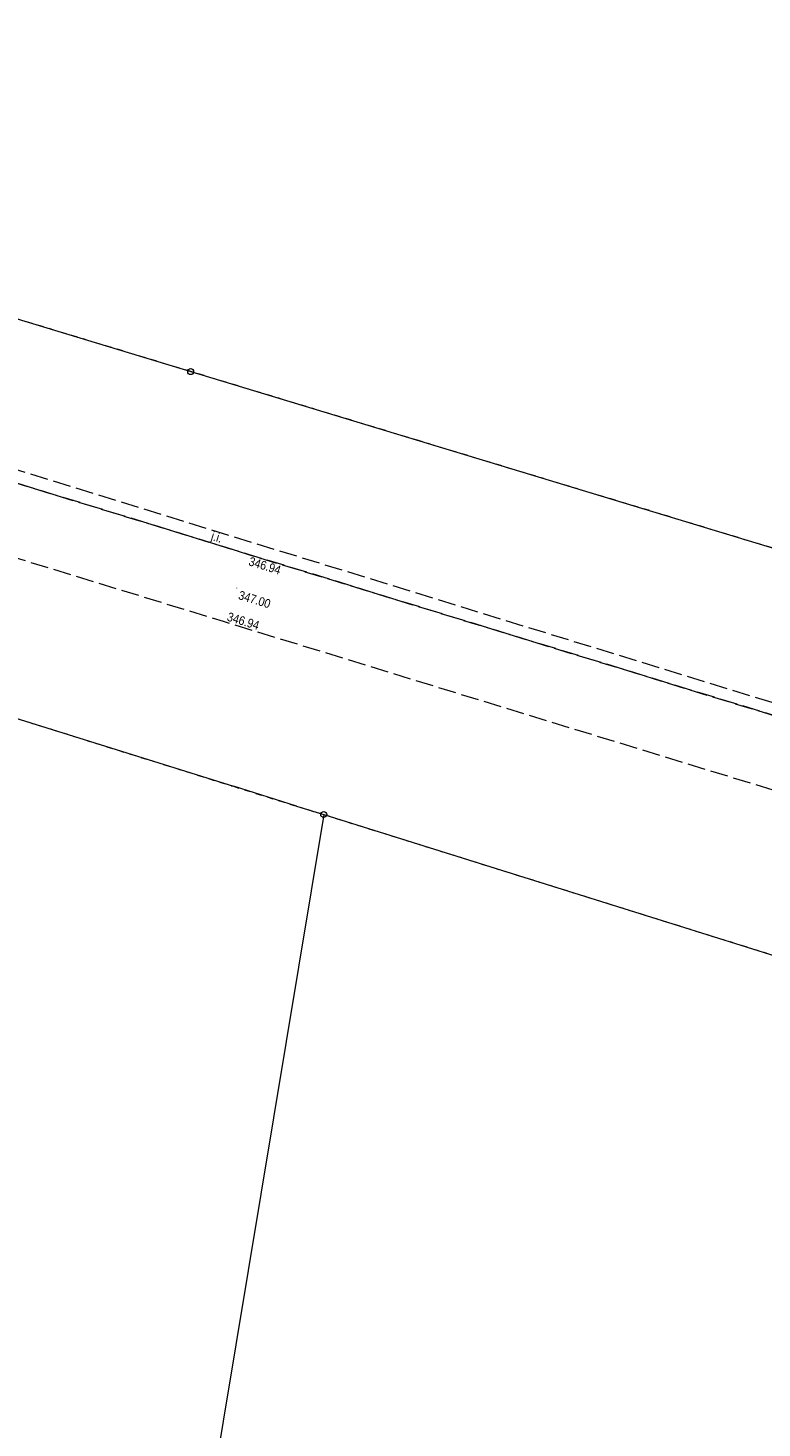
# Model space of a CAD drawing. Header units: metres. Extents: x 7523615 to 7533948, y 5492686 to 5502120.
# Tile 90 of 256: x 7529310 to 7529372, y 5498510 to 5498628. Entities that reach past the tile are written whole.
import ezdxf
from ezdxf.enums import TextEntityAlignment as Align

# ---------------------------------------------------------------- set-up
doc = ezdxf.new("R2010")
doc.units = ezdxf.units.M
for name, pattern in [('1.5_0.5', [2, 1.5, -0.5]), ('219-500', [0]), ('egug-500', [1, 0.5, -0.5])]:
    doc.linetypes.add(name, pattern=pattern)
doc.layers.get('0').update_dxf_attribs({"color": 2, "lineweight": 5})
doc.styles.get("Standard").update_dxf_attribs({"font": 'Working1250', "width": 0.75})

# ---------------------------------------------------------------- blocks, each defined once
blk = doc.blocks.new('202')
at = {"color": 0, "linetype": 'Continuous', "lineweight": 0}
blk.add_circle((0, 0), 0.25, dxfattribs=at)
blk = doc.blocks.new('203')
at = {"linetype": 'Continuous', "lineweight": 0}
h = blk.add_hatch(color=0, dxfattribs=at)
edge = h.paths.add_edge_path()
edge.add_arc((0, 0), 0.045, 0, 360)
blk = doc.blocks.new('PW01')
at = {"linetype": 'Continuous', "lineweight": 13}
h = blk.add_hatch(color=0, dxfattribs=at)
edge = h.paths.add_edge_path()
edge.add_arc((0, 0), 0.045, 0, 360)

msp = doc.modelspace()

# ---------------------------------------------------------------- linework, layer by layer
at = {"layer": '218-kontur użytku gruntowego', "color": 7, "linetype": 'egug-500', "lineweight": 18, "flags": 128}
for points in [[(7529324.16, 5498599.2), (7529302.61, 5498605.73)], [(7529343.47, 5498593.35), (7529324.16, 5498599.2)], [(7529363.84, 5498587.18), (7529343.47, 5498593.35)], [(7529394.32, 5498577.94), (7529363.84, 5498587.18)], [(7529306.59, 5498570.84), (7529327.76, 5498564.21)], [(7529327.76, 5498564.21), (7529333.1, 5498562.54)], [(7529333.1, 5498562.54), (7529335.39, 5498561.83)], [(7529335.39, 5498561.83), (7529365.86, 5498552.3)], [(7529365.86, 5498552.3), (7529390.26, 5498544.66)]]:
    msp.add_lwpolyline(points, dxfattribs=at)
at = {"layer": '219-działka ewidencyjna', "color": 3, "linetype": '219-500', "lineweight": 18, "flags": 128}
for points in [[(7529228.45, 5498628.19), (7529324.16, 5498599.2)], [(7529324.16, 5498599.2), (7529419.86, 5498570.2)], [(7529306.59, 5498570.84), (7529327.76, 5498564.21)], [(7529333.1, 5498562.54), (7529327.76, 5498564.21)], [(7529333.1, 5498562.54), (7529335.39, 5498561.83)], [(7529335.39, 5498561.83), (7529284.34, 5498254.56)], [(7529335.39, 5498561.83), (7529365.86, 5498552.3)], [(7529365.86, 5498552.3), (7529390.26, 5498544.66)]]:
    msp.add_lwpolyline(points, dxfattribs=at)
at = {"layer": 'jezdnia', "color": 7, "linetype": '1.5_0.5', "lineweight": 18, "flags": 128}
for points in [[(7529248.8, 5498608.34), (7529230.27, 5498613.93), (7529223.54, 5498616), (7529223.85, 5498616.99), (7529226.54, 5498617.06), (7529234.04, 5498622.48), (7529236.58, 5498619.73), (7529234.4, 5498617.22), (7529233.63, 5498615.49), (7529233.71, 5498614.52), (7529234.15, 5498613.98), (7529249.17, 5498609.45), (7529275.62, 5498601.31), (7529303.1, 5498592.9), (7529329.37, 5498584.79), (7529377, 5498570.14), (7529405.77, 5498561.35), (7529462.42, 5498544.01), (7529501.36, 5498531.99), (7529545.02, 5498518.48), (7529546.1, 5498518.69), (7529546.38, 5498519.03), (7529548.48, 5498524.8), (7529551.91, 5498523.76), (7529550.19, 5498518.04), (7529550.3, 5498517.44), (7529550.79, 5498516.65), (7529567.76, 5498511.48), (7529600.53, 5498501.42), (7529601.26, 5498501.94), (7529603.02, 5498507.05), (7529607.09, 5498505.88), (7529605.59, 5498500.49), (7529606.08, 5498499.8), (7529652.05, 5498485.61), (7529654.26, 5498490.89), (7529661.72, 5498488.56), (7529660.42, 5498483.05), (7529712.75, 5498466.92), (7529769.9, 5498449.42), (7529801.98, 5498439.64), (7529856.52, 5498422.76), (7529857.26, 5498423.13), (7529858.65, 5498428.32), (7529862.43, 5498427.35), (7529861.1, 5498422.08), (7529861.72, 5498421.11), (7529899.11, 5498409.71), (7529900.11, 5498410.67), (7529902.07, 5498417.04), (7529906.03, 5498416.02), (7529903.86, 5498409.08), (7529904.44, 5498408.16), (7529938.18, 5498397.78), (7529973.81, 5498386.76), (7530006.34, 5498376.85), (7530032.15, 5498368.97), (7530060.24, 5498360.25), (7530060.85, 5498360.61), (7530063.76, 5498367.06), (7530066.92, 5498365.16), (7530064.92, 5498360.25), (7530064.93, 5498359.5), (7530065.14, 5498358.75), (7530094.86, 5498349.46), (7530120.04, 5498341.74), (7530141.61, 5498335.04), (7530159.44, 5498329.41), (7530181.22, 5498321.51), (7530202.49, 5498311.46), (7530234.53, 5498294.53), (7530265.13, 5498278.12), (7530288.7, 5498265.79), (7530314.16, 5498252.12), (7530315.3, 5498252.45), (7530315.85, 5498252.96), (7530317.71, 5498256.4), (7530321.32, 5498254.78), (7530319.11, 5498250.83), (7530319.03, 5498250.07), (7530319.27, 5498249.4), (7530358.03, 5498228.75), (7530382.88, 5498215.4), (7530411.26, 5498200.39), (7530442.17, 5498183.95), (7530467.27, 5498170.62), (7530467.99, 5498170.79), (7530468.44, 5498171.22), (7530468.89, 5498171.95), (7530469.12, 5498172.96), (7530472.6, 5498175.16), (7530477.48, 5498172.29), (7530475.56, 5498169.69), (7530474.47, 5498168.46), (7530474.26, 5498167.76), (7530474.36, 5498166.87), (7530483.83, 5498161.53), (7530497.55, 5498153.35), (7530506.84, 5498147.27), (7530505.4, 5498146.84), (7530504.28, 5498147.62), (7530502.31, 5498148.9), (7530500.76, 5498149.91), (7530499.2, 5498150.92), (7530497.64, 5498151.91), (7530496.07, 5498152.9), (7530494.5, 5498153.88), (7530492.92, 5498154.85), (7530491.33, 5498155.81), (7530489.74, 5498156.77), (7530488.15, 5498157.71), (7530486.55, 5498158.65), (7530484.94, 5498159.57), (7530483.33, 5498160.49), (7530465.33, 5498170.35), (7530441.76, 5498182.99), (7530410.81, 5498199.38), (7530382.32, 5498214.44), (7530357.28, 5498227.7), (7530316.45, 5498249.58), (7530288.07, 5498264.63), (7530264.61, 5498277.16), (7530233.9, 5498293.43), (7530201.89, 5498310.21), (7530198.93, 5498311.72), (7530195.96, 5498313.2), (7530192.97, 5498314.64), (7530189.96, 5498316.05), (7530186.93, 5498317.43), (7530183.9, 5498318.77), (7530180.84, 5498320.07), (7530177.77, 5498321.34), (7530174.69, 5498322.58), (7530171.59, 5498323.78), (7530168.48, 5498324.94), (7530165.36, 5498326.07), (7530162.22, 5498327.16), (7530159.07, 5498328.22), (7530156.26, 5498329.12), (7530153.45, 5498330.02), (7530150.63, 5498330.91), (7530147.82, 5498331.81), (7530145.01, 5498332.7), (7530142.2, 5498333.59), (7530139.38, 5498334.48), (7530136.57, 5498335.37), (7530133.75, 5498336.26), (7530130.94, 5498337.14), (7530128.12, 5498338.03), (7530125.3, 5498338.91), (7530122.49, 5498339.79), (7530119.67, 5498340.67), (7530094.57, 5498348.44), (7530062.44, 5498358.46), (7530031.84, 5498367.92), (7530006, 5498375.86), (7529973.49, 5498385.79), (7529937.89, 5498396.73), (7529901.49, 5498407.93), (7529853.64, 5498422.53), (7529801.71, 5498438.55), (7529769.42, 5498448.47), (7529712.34, 5498465.88), (7529663.66, 5498480.88), (7529609.19, 5498497.65), (7529567.48, 5498510.49), (7529545.39, 5498517.31), (7529501.06, 5498530.94), (7529462.1, 5498542.93), (7529405.42, 5498560.39), (7529376.57, 5498569.21), (7529329.13, 5498583.75), (7529302.75, 5498591.86), (7529275.4, 5498600.21)], [(7530532.21, 5498127.91), (7530551.54, 5498113.86), (7530575.56, 5498096.54), (7530603.87, 5498076.11), (7530599.37, 5498070.05), (7530595.03, 5498073.21), (7530570.95, 5498091.43), (7530547.64, 5498108.96), (7530533.52, 5498119.38), (7530531.61, 5498118.61), (7530526.28, 5498112.52), (7530521.35, 5498116.78), (7530526.38, 5498122.18), (7530526.25, 5498124.74), (7530507.51, 5498138.09), (7530505.46, 5498139.5), (7530503.41, 5498140.9), (7530500.97, 5498142.48), (7530499.27, 5498143.64), (7530497.18, 5498145), (7530495.09, 5498146.34), (7530492.99, 5498147.66), (7530490.87, 5498148.98), (7530488.76, 5498150.27), (7530486.63, 5498151.56), (7530484.49, 5498152.83), (7530482.34, 5498154.08), (7530480.19, 5498155.32), (7530462.23, 5498165.14), (7530438.74, 5498177.71), (7530407.87, 5498194.07), (7530379.46, 5498209.05), (7530354.2, 5498222.47), (7530313.58, 5498244.2), (7530284.86, 5498259.47), (7530261.77, 5498271.74), (7530230.92, 5498288.16), (7530199.04, 5498304.85), (7530196.15, 5498306.32), (7530193.24, 5498307.76), (7530190.31, 5498309.17), (7530187.37, 5498310.55), (7530184.41, 5498311.89), (7530181.44, 5498313.21), (7530178.46, 5498314.48), (7530175.46, 5498315.73), (7530172.44, 5498316.94), (7530169.42, 5498318.12), (7530166.38, 5498319.27), (7530163.33, 5498320.38), (7530160.27, 5498321.46), (7530157.19, 5498322.5), (7530138.53, 5498328.35), (7530117.88, 5498334.86), (7530092.7, 5498342.67), (7530060.82, 5498352.61), (7530029.69, 5498362.21), (7530004.23, 5498370.03), (7529971.7, 5498379.98), (7529935.87, 5498391.04), (7529899.31, 5498402.27), (7529851.71, 5498416.78), (7529847.65, 5498418.09), (7529847.12, 5498417.96), (7529846.6, 5498417.78), (7529846.1, 5498417.57), (7529845.61, 5498417.32), (7529845.15, 5498417.03), (7529844.7, 5498416.71), (7529844.28, 5498416.36), (7529843.89, 5498415.98), (7529843.53, 5498415.57), (7529843.2, 5498415.13), (7529842.9, 5498414.67), (7529842.64, 5498414.19), (7529842.42, 5498413.69), (7529842.23, 5498413.18), (7529839.04, 5498414.33), (7529839.17, 5498414.85), (7529839.26, 5498415.38), (7529839.31, 5498415.92), (7529839.32, 5498416.45), (7529839.29, 5498416.99), (7529839.22, 5498417.52), (7529839.11, 5498418.05), (7529838.96, 5498418.57), (7529838.77, 5498419.07), (7529838.54, 5498419.56), (7529838.27, 5498420.02), (7529837.98, 5498420.47), (7529837.64, 5498420.89), (7529837.28, 5498421.29), (7529800.18, 5498432.7), (7529767.56, 5498442.71), (7529710.4, 5498460.14), (7529661.44, 5498475.24), (7529607.57, 5498491.83), (7529565.69, 5498504.7), (7529543.46, 5498511.55), (7529498.93, 5498525.29), (7529460.15, 5498537.19), (7529439.17, 5498543.6), (7529403.52, 5498554.61), (7529374.54, 5498563.51), (7529326.92, 5498578.11), (7529300.88, 5498586.09), (7529273.44, 5498594.49), (7529247.07, 5498602.51), (7529228.31, 5498608.12), (7529230.27, 5498613.93), (7529248.8, 5498608.34), (7529275.4, 5498600.21), (7529302.75, 5498591.86), (7529329.13, 5498583.75), (7529376.57, 5498569.21), (7529405.42, 5498560.39), (7529462.1, 5498542.93), (7529501.06, 5498530.94), (7529545.39, 5498517.31), (7529567.48, 5498510.49), (7529609.19, 5498497.65), (7529663.66, 5498480.88), (7529712.34, 5498465.88), (7529769.42, 5498448.47), (7529801.71, 5498438.55), (7529853.64, 5498422.53), (7529901.49, 5498407.93), (7529937.89, 5498396.73), (7529973.49, 5498385.79), (7530006, 5498375.86), (7530031.84, 5498367.92), (7530062.44, 5498358.46), (7530094.57, 5498348.44), (7530119.67, 5498340.67), (7530122.49, 5498339.79), (7530125.3, 5498338.91), (7530128.12, 5498338.03), (7530130.94, 5498337.14), (7530133.75, 5498336.26), (7530136.57, 5498335.37), (7530139.38, 5498334.48), (7530142.2, 5498333.59), (7530145.01, 5498332.7), (7530147.82, 5498331.81), (7530150.63, 5498330.91), (7530153.45, 5498330.02), (7530156.26, 5498329.12), (7530159.07, 5498328.22), (7530162.22, 5498327.16), (7530165.36, 5498326.07), (7530168.48, 5498324.94), (7530171.59, 5498323.78), (7530174.69, 5498322.58), (7530177.77, 5498321.34), (7530180.84, 5498320.07), (7530183.9, 5498318.77), (7530186.93, 5498317.43), (7530189.96, 5498316.05), (7530192.97, 5498314.64), (7530195.96, 5498313.2), (7530198.93, 5498311.72), (7530201.89, 5498310.21), (7530233.9, 5498293.43), (7530264.61, 5498277.16), (7530288.07, 5498264.63), (7530316.45, 5498249.58), (7530357.28, 5498227.7), (7530382.32, 5498214.44), (7530410.81, 5498199.38), (7530441.76, 5498182.99), (7530465.33, 5498170.35), (7530483.33, 5498160.49), (7530484.94, 5498159.57), (7530486.55, 5498158.65), (7530488.15, 5498157.71), (7530489.74, 5498156.77), (7530491.33, 5498155.81), (7530492.92, 5498154.85), (7530494.5, 5498153.88), (7530496.07, 5498152.9), (7530497.64, 5498151.91), (7530499.2, 5498150.92), (7530500.76, 5498149.91), (7530502.31, 5498148.9), (7530504.28, 5498147.62), (7530505.4, 5498146.84), (7530506.32, 5498146.23), (7530516.78, 5498139.11)]]:
    msp.add_lwpolyline(points, close=True, dxfattribs=at)

# ---------------------------------------------------------------- block references
at = {"layer": '202-punkt graniczny', "color": 7, "linetype": 'CONTINUOUS', "lineweight": 18}
for p in [(7529324.16, 5498599.2), (7529335.39, 5498561.83)]:
    msp.add_blockref('202', p, dxfattribs=at)
at = {"layer": '203-punkt graniczny', "color": 3, "linetype": 'CONTINUOUS', "lineweight": 18}
for p in [(7529327.76, 5498564.21), (7529333.1, 5498562.54), (7529365.86, 5498552.3)]:
    msp.add_blockref('203', p, dxfattribs=at)
at = {"layer": 'pikieta sztuczna', "color": 7, "linetype": 'CONTINUOUS', "lineweight": 13}
for p in [(7529329.13, 5498583.75), (7529328.06, 5498580.94), (7529326.92, 5498578.11)]:
    msp.add_blockref('PW01', p, dxfattribs=at)

# ---------------------------------------------------------------- texts
at = {"layer": 'jezdnia-Atr17', "color": 7, "width": 0.9}
msp.add_text('j.i.', height=0.75, rotation=342.911, dxfattribs=at).set_placement((7529325.82, 5498585.01))
at = {"layer": 'pikieta sztuczna-Atr2', "color": 7, "width": 0.9}
for s, rotation, p in [('346.94', 342.96, (7529329.21, 5498583.59)), ('347.00', 342.955, (7529328.34, 5498580.74)), ('346.94', 342.955, (7529327.39, 5498578.92))]:
    msp.add_text(s, height=0.75, rotation=rotation, dxfattribs=at).set_placement(p, align=Align.TOP_LEFT)

doc.saveas('drawing.dxf')
